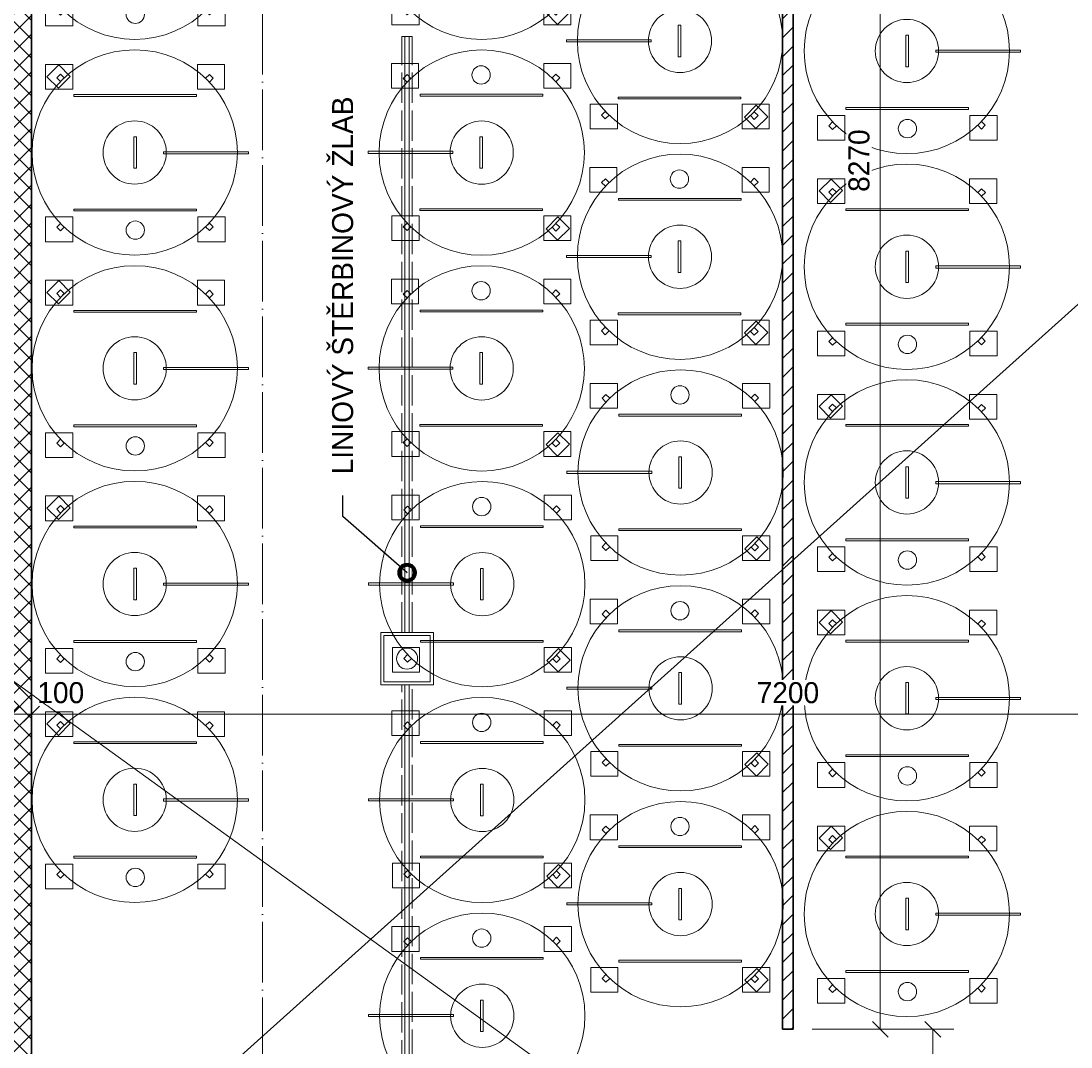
# Model space of a CAD drawing. Header units: millimetres. Extents: x -291499 to 405099, y -171163 to 417446.
# Tile 14 of 256: x -258855 to -253858, y 42533 to 47416. Entities that reach past the tile are written whole.
import ezdxf
from ezdxf import colors
from ezdxf.entities.mleader import LeaderData, LeaderLine
from ezdxf.math import Vec2, Vec3

# ---------------------------------------------------------------- set-up
doc = ezdxf.new("R2010")
doc.units = ezdxf.units.MM
doc.header["$LTSCALE"] = 12
doc.header["$PDMODE"] = 35
doc.header["$PDSIZE"] = -4
doc.linetypes.add('ACAD_ISO02W100', pattern=[15, 12, -3])
doc.linetypes.add('ACAD_ISO04W100', pattern=[30, 24, -3, 0, -3])
for name, color, linetype, lineweight in [('koty', 6, 'Continuous', 9), ('NS_tenka', 10, 'Continuous', 9), ('NS_velmi_tlusta', 10, 'Continuous', 35), ('srafy', 6, 'Continuous', 9), ('text', 6, 'Continuous', 9), ('tlusta', 7, 'Continuous', 15)]:
    doc.layers.add(name, color=color, linetype=linetype, lineweight=lineweight)
doc.layers.add('netisk', color=30, linetype='Continuous', plot=False)
doc.layers.add('zarizovaci predmety', color=10, linetype='Continuous', lineweight=9, transparency=0.3)
doc.styles.add('laplan', font='txt', dxfattribs={"height": 2})
doc.dimstyles.new('laplan', dxfattribs={"dimscale": 0, "dimtxt": 2, "dimasz": 1.5, "dimexe": 2, "dimexo": 0, "dimgap": 1, "dimtad": 1, "dimdec": 0, "dimrnd": 5, "dimzin": 1, "dimtxsty": 'laplan', "dimblk": 'OBLIQUE', "dimcen": 2, "dimclrd": 256, "dimclre": 256, "dimclrt": 256, "dimadec": 0, "dimazin": 0, "dimtfac": 1, "dimtdec": 0, "dimtmove": 1, "dimatfit": 2, "dimfxl": 6.5, "dimfxlon": 1, "dimtfill": 1, "dimlwd": 13, "dimlwe": -1, "dimarcsym": 0})

# ---------------------------------------------------------------- blocks, each defined once
blk = doc.blocks.new('_DotSmall')
at = {"color": 0, "linetype": 'ByBlock', "const_width": 0.5}
blk.add_lwpolyline([(-0.0625, 0, 1), (0.0625, 0, 1)], format="xyb", close=True, dxfattribs=at)
blk = doc.blocks.new('A$C0abe2e0b')
at = {"layer": 'zarizovaci predmety'}
for points in [[(63.7, 907.3), (193.4, 907.3), (193.4, 789.6), (63.7, 789.6)], [(71, 849.4), (127.4, 905.8), (182, 851.1), (125.7, 794.8)], [(786.7, 907.3), (916.4, 907.3), (916.4, 789.6), (786.7, 789.6)], [(117.1, 843.9), (135.1, 861.8), (153, 843.9), (135.1, 825.9)], [(826, 841.8), (844, 859.7), (861.9, 841.8), (844, 823.8)], [(198.4, 764.2), (782.3, 764.2), (782.3, 755.8), (198.4, 755.8)], [(484.2, 563.3), (497, 563.3), (497, 413.5), (484.2, 413.5)], [(625.7, 492.4), (1029.5, 492.4), (1029.5, 482.4), (625.7, 482.4)], [(198.1, 219.5), (782, 219.5), (782, 210.7), (198.1, 210.7)], [(63.7, 181.8), (193.4, 181.8), (193.4, 64.1), (63.7, 64.1)], [(117.3, 133), (135.2, 151), (153.1, 133), (135.2, 115.1)], [(788.7, 181.8), (918.4, 181.8), (918.4, 64.1), (788.7, 64.1)], [(825.9, 135.1), (843.9, 153), (861.8, 135.1), (843.9, 117.1)]]:
    blk.add_lwpolyline(points, close=True, dxfattribs=at)
for centre, radius in [((488.5, 488.5), 488.5), ((488.5, 488.5), 150.5), ((491.2, 119.1), 43.6)]:
    blk.add_circle(centre, radius, dxfattribs=at)
blk = doc.blocks.new('_OBLIQUE')
at = {"color": 0, "linetype": 'ByBlock'}
blk.add_line((-0.5, -0.5), (0.5, 0.5), dxfattribs=at)
blk = doc.blocks.new('*D178')
at = {"layer": 'Defpoints', "color": 0, "transparency": 16777216}
for p in [(-258905, 42913.6), (-258805, 42064.6), (-258805, 41138)]:
    blk.add_point(p, dxfattribs=at)
at = {"layer": 'koty', "transparency": 16777216}
for p, q in [((-258905, 41463), (-258905, 41038)), ((-258805, 41463), (-258805, 41038))]:
    blk.add_line(p, q, dxfattribs=at)
at = {"layer": 'koty', "lineweight": 13, "transparency": 16777216}
blk.add_line((-258905, 41138), (-258805, 41138), dxfattribs=at)
at = {"layer": 'koty', "lineweight": 13, "transparency": 16777216, "xscale": 75, "yscale": 75, "zscale": 75, "rotation": 180}
blk.add_blockref('_OBLIQUE', (-258905, 41138), dxfattribs=at)
at = {"layer": 'koty', "transparency": 16777216, "insert": (-258662.2, 41239), "char_height": 100, "attachment_point": 5, "style": 'laplan', "bg_fill": 3, "box_fill_scale": 1.1, "bg_fill_color": 256, "bg_fill_true_color": 13158600, "bg_fill_transparency": 0}
blk.add_mtext('100', dxfattribs=at)
at = {"layer": 'koty', "lineweight": 13, "transparency": 16777216, "xscale": 75, "yscale": 75, "zscale": 75}
blk.add_blockref('_OBLIQUE', (-258805, 41138), dxfattribs=at)
blk = doc.blocks.new('*D179')
at = {"layer": 'Defpoints', "color": 0, "transparency": 16777216}
for p in [(-254955, 42617.1), (-254515.2, 42617.1), (-254955, 40117.1)]:
    blk.add_point(p, dxfattribs=at)
at = {"layer": 'koty', "transparency": 16777216}
for p, q in [((-254840.2, 42617.1), (-254415.2, 42617.1)), ((-254840.2, 40117.1), (-254415.2, 40117.1))]:
    blk.add_line(p, q, dxfattribs=at)
at = {"layer": 'koty', "lineweight": 13, "transparency": 16777216}
blk.add_line((-254515.2, 40117.1), (-254515.2, 42617.1), dxfattribs=at)
at = {"layer": 'koty', "lineweight": 13, "transparency": 16777216, "xscale": 75, "yscale": 75, "zscale": 75}
for p, rotation in [((-254515.2, 42617.1), 90), ((-254515.2, 40117.1), 270)]:
    blk.add_blockref('_OBLIQUE', p, dxfattribs=dict(at, rotation=rotation))
at = {"layer": 'koty', "transparency": 16777216, "insert": (-254616.2, 41367.1), "char_height": 100, "attachment_point": 5, "rotation": 90, "style": 'laplan', "bg_fill": 3, "box_fill_scale": 1.1, "bg_fill_color": 256, "bg_fill_true_color": 13158600, "bg_fill_transparency": 0}
blk.add_mtext('2500', dxfattribs=at)
blk = doc.blocks.new('*D180')
at = {"layer": 'Defpoints', "color": 0, "transparency": 16777216}
for p in [(-255180, 50885.2), (-254765.2, 50885.2), (-255205, 42617.1)]:
    blk.add_point(p, dxfattribs=at)
at = {"layer": 'koty', "transparency": 16777216}
for p, q in [((-255090.2, 50885.2), (-254665.2, 50885.2)), ((-255090.2, 42617.1), (-254665.2, 42617.1))]:
    blk.add_line(p, q, dxfattribs=at)
at = {"layer": 'koty', "lineweight": 13, "transparency": 16777216}
blk.add_line((-254765.2, 42617.1), (-254765.2, 50885.2), dxfattribs=at)
at = {"layer": 'koty', "lineweight": 13, "transparency": 16777216, "xscale": 75, "yscale": 75, "zscale": 75}
for p, rotation in [((-254765.2, 50885.2), 90), ((-254765.2, 42617.1), 270)]:
    blk.add_blockref('_OBLIQUE', p, dxfattribs=dict(at, rotation=rotation))
at = {"layer": 'koty', "transparency": 16777216, "insert": (-254866.3, 46751.2), "char_height": 100, "attachment_point": 5, "rotation": 90, "style": 'laplan', "bg_fill": 3, "box_fill_scale": 1.1, "bg_fill_color": 256, "bg_fill_true_color": 13158600, "bg_fill_transparency": 0}
blk.add_mtext('8270', dxfattribs=at)
blk = doc.blocks.new('*D207')
at = {"layer": 'Defpoints', "color": 0, "transparency": 16777216}
for p in [(-258805, 44117.5), (-258805, 43963.5), (-258905, 43217.1)]:
    blk.add_point(p, dxfattribs=at)
at = {"layer": 'koty', "transparency": 16777216}
for p, q in [((-258905, 43792.5), (-258905, 44217.5)), ((-258805, 43963.5), (-258805, 44217.5))]:
    blk.add_line(p, q, dxfattribs=at)
at = {"layer": 'koty', "lineweight": 13, "transparency": 16777216}
for p, q in [((-258905, 44117.5), (-258980, 44117.5)), ((-258905, 44117.5), (-258805, 44117.5)), ((-258805, 44117.5), (-258730, 44117.5))]:
    blk.add_line(p, q, dxfattribs=at)
at = {"layer": 'koty', "lineweight": 13, "transparency": 16777216, "xscale": 75, "yscale": 75, "zscale": 75}
blk.add_blockref('_OBLIQUE', (-258905, 44117.5), dxfattribs=at)
at = {"layer": 'koty', "transparency": 16777216, "insert": (-258665.7, 44218.5), "char_height": 100, "attachment_point": 5, "style": 'laplan', "bg_fill": 3, "box_fill_scale": 1.1, "bg_fill_color": 256, "bg_fill_true_color": 13158600, "bg_fill_transparency": 0}
blk.add_mtext('100', dxfattribs=at)
at = {"layer": 'koty', "lineweight": 13, "transparency": 16777216, "xscale": 75, "yscale": 75, "zscale": 75, "rotation": 180}
blk.add_blockref('_OBLIQUE', (-258805, 44117.5), dxfattribs=at)
blk = doc.blocks.new('*D208')
at = {"layer": 'Defpoints', "color": 0, "transparency": 16777216}
for p in [(-251605, 44117.5), (-258805, 43963.5), (-251605, 43737.1)]:
    blk.add_point(p, dxfattribs=at)
at = {"layer": 'koty', "transparency": 16777216}
for p, q in [((-258805, 43963.5), (-258805, 44217.5)), ((-251605, 43792.5), (-251605, 44217.5))]:
    blk.add_line(p, q, dxfattribs=at)
at = {"layer": 'koty', "lineweight": 13, "transparency": 16777216}
blk.add_line((-258805, 44117.5), (-251605, 44117.5), dxfattribs=at)
at = {"layer": 'koty', "lineweight": 13, "transparency": 16777216, "xscale": 75, "yscale": 75, "zscale": 75, "rotation": 180}
blk.add_blockref('_OBLIQUE', (-258805, 44117.5), dxfattribs=at)
at = {"layer": 'koty', "lineweight": 13, "transparency": 16777216, "xscale": 75, "yscale": 75, "zscale": 75}
blk.add_blockref('_OBLIQUE', (-251605, 44117.5), dxfattribs=at)
at = {"layer": 'koty', "transparency": 16777216, "insert": (-255205, 44218.5), "char_height": 100, "attachment_point": 5, "style": 'laplan', "bg_fill": 3, "box_fill_scale": 1.1, "bg_fill_color": 256, "bg_fill_true_color": 13158600, "bg_fill_transparency": 0}
blk.add_mtext('7200', dxfattribs=at)

msp = doc.modelspace()

# ---------------------------------------------------------------- hatches: boundary and pattern name
at = {"layer": 'netisk', "transparency": 33554610}
h = msp.add_hatch(dxfattribs=at)
h.set_pattern_fill('ANSI31', color=1, scale=20)
h.set_pattern_definition([(45, (-143959.65, 10701.145), (-44.90128, 44.90128), [])])
h.paths.add_polyline_path([(-255180, 50252.1), (-255230, 50252.1), (-255230, 42617.1), (-255180, 42617.1)])
h.paths.add_polyline_path([(-255180, 50885.2), (-255230, 50887), (-255230, 50252.1), (-255180, 50252.1)])
at = {"layer": 'srafy', "transparency": 33554610}
h = msp.add_hatch(dxfattribs=at)
h.set_pattern_fill('ANSI37', color=1, scale=20)
h.set_pattern_definition([(45, (-143959.65, 10701.145), (-44.90128, 44.90128), []), (135, (-143959.65, 10701.145), (-44.90128, -44.90128), [])])
h.paths.add_polyline_path([(-258805, 40252.1), (-258905, 40252.1), (-258905, 40117.1), (-258805, 40117.1)])
h.paths.add_polyline_path([(-258805, 50252.1), (-258905, 50252.1), (-258905, 43217.1), (-259855, 43217.1), (-259855, 43117.1), (-258905, 43117.1), (-258905, 40252.1), (-258805, 40252.1)])
h.paths.add_polyline_path([(-258805, 51014.7), (-258905, 51018.3), (-258905, 50252.1), (-258805, 50252.1)])

# ---------------------------------------------------------------- linework, layer by layer
at = {"layer": 'netisk'}
for points in [[(-251605, 50202.1), (-251605, 46802.1), (-251805, 46802.1), (-251805, 46702.1), (-251605, 46702.1), (-251605, 43837.1), (-251805, 43837.1), (-251805, 43737.1), (-251605, 43737.1), (-251605, 40282.1), (-251805, 40282.1), (-251805, 40117.1), (-257565, 40117.1), (-257565, 40387.1), (-257845, 40387.1), (-257845, 40117.1), (-258805, 40117.1), (-258805, 51014.7)], [(-255230, 50887), (-255230, 42617.1), (-255180, 42617.1), (-255180, 50885.2)]]:
    msp.add_lwpolyline(points, dxfattribs=at)
at = {"layer": 'NS_tenka', "color": 1, "linetype": 'ACAD_ISO02W100'}
for p, q in [((-257042.5, 44505.9), (-257042.5, 47342.1)), ((-257042.5, 47342.1), (-256992.5, 47342.1)), ((-256992.5, 44505.9), (-256992.5, 47342.1)), ((-257042.5, 41342.1), (-257042.5, 44255.9)), ((-256992.5, 41392.1), (-256992.5, 44255.9))]:
    msp.add_line(p, q, dxfattribs=at)
at = {"layer": 'NS_tenka', "color": 1}
for p, q in [((-257027.5, 44505.9), (-257027.5, 47342.1)), ((-257007.5, 44505.9), (-257007.5, 47342.1)), ((-257027.5, 41357.1), (-257027.5, 44255.9)), ((-257007.5, 41377.1), (-257007.5, 44255.9))]:
    msp.add_line(p, q, dxfattribs=at)
at = {"layer": 'NS_tenka'}
for points in [[(-257142.5, 44255.9), (-256892.5, 44255.9), (-256892.5, 44505.9), (-257142.5, 44505.9)], [(-257127.5, 44270.9), (-256907.5, 44270.9), (-256907.5, 44490.9), (-257127.5, 44490.9)]]:
    msp.add_lwpolyline(points, close=True, dxfattribs=at)
msp.add_circle((-257017.5, 44380.9), 50, dxfattribs=at)
at = {"layer": 'NS_velmi_tlusta'}
for p, q in [((-255230, 50887), (-255230, 42617.1)), ((-255180, 42617.1), (-255180, 50885.2)), ((-255230, 42617.1), (-255180, 42617.1))]:
    msp.add_line(p, q, dxfattribs=at)
at = {"layer": 'NS_velmi_tlusta', "color": 1}
msp.add_lwpolyline([(-258805, 51014.7), (-258805, 40117.1)], dxfattribs=at)
at = {"layer": 'tlusta', "linetype": 'ACAD_ISO04W100'}
msp.add_line((-257705, 38158.7), (-257705, 50975.4), dxfattribs=at)

# ---------------------------------------------------------------- block references
at = {"layer": 'zarizovaci predmety'}
for p in [(-258802.3, 47328.2), (-255127.3, 46784.5), (-258802.3, 46301.2), (-255127.3, 45757.5), (-258802.3, 45274.2), (-255127.3, 44731.1), (-258802.3, 44247.8), (-255127.3, 43704.2), (-258802.3, 43220.8), (-255127.3, 42677.2)]:
    msp.add_blockref('A$C0abe2e0b', p, dxfattribs=at)
at = {"layer": 'zarizovaci predmety', "rotation": 180}
for p in [(-256173.8, 48304.9), (-255230, 47809.2), (-256173.8, 47277.9), (-255230, 46782.2), (-256173.8, 46250.9), (-255227.3, 45755.3), (-256171.1, 45223.9), (-255227.3, 44728.3), (-256171.1, 44196.9), (-255227.3, 43701.3), (-256171.1, 43169.9)]:
    msp.add_blockref('A$C0abe2e0b', p, dxfattribs=at)

# ---------------------------------------------------------------- leaders
at = {"layer": 'text'}
ml = msp.add_multileader_mtext('Standard', dxfattribs=at)
ml.set_content('LINIOVÝ ŠTĚRBINOVÝ ŽLAB', color=256, style='laplan')
ml.set_leader_properties()
ml.set_arrow_properties(name='DOTSMALL')
ml.build(insert=Vec2(0, 0))
ml.multileader.update_dxf_attribs({"dogleg_length": 2, "arrow_head_size": 150, "scale": 50})
ctx = ml.context
ctx.base_point, ctx.scale, ctx.char_height, ctx.arrow_head_size, ctx.landing_gap_size, ctx.plane_origin, ctx.plane_x_axis, ctx.plane_y_axis = Vec3(-257323.3, 45158), 50, 100, 150, 100, Vec3(-256499.1, 44630.2), Vec3(0, 1), Vec3(-1, 0)
notes = []
notes.append((ctx, [(0, (1, 1, 0), (-257323.3, 45058), (0, 1), 100, [(0, [(-257017.5, 44790)], 0, [])])]))
ctx.mtext.insert, ctx.mtext.text_direction, ctx.mtext.rotation, ctx.mtext.flow_direction = Vec3(-257374.3, 45258), Vec3(0, 1), 1.570796, 5
for ctx, leaders in notes:
    for number, flags, end, landing, length, lines in leaders:
        leader = LeaderData()
        leader.index, (leader.has_last_leader_line, leader.has_dogleg_vector, leader.attachment_direction) = number, flags
        leader.last_leader_point, leader.dogleg_vector, leader.dogleg_length = Vec3(end), Vec3(landing), length
        for number, points, colour, breaks in lines:
            line = LeaderLine()
            line.index, line.vertices, line.color, line.breaks = number, Vec3.list(points), colors.encode_raw_color(colour), breaks
            leader.lines.append(line)
        ctx.leaders.append(leader)

# ---------------------------------------------------------------- next in the draw order: dimensions: what is measured, and where the dimension line sits
at = {"layer": 'koty'}
for base, p1, p2, picture, middle in [((-258805, 44117.5), (-258905, 43217.1), (-258805, 43963.5), '*D207', (-258665.7, 44117.5)), ((-258805, 41138), (-258905, 42913.6), (-258805, 42064.6), '*D178', (-258662.2, 41138))]:
    dim = msp.add_linear_dim(base=base, p1=p1, p2=p2, dimstyle='laplan', dxfattribs=at)
    dim.commit()
    dim.dimension.update_dxf_attribs({"geometry": picture, "text_midpoint": middle, "dimtype": 160})
dim = msp.add_linear_dim(base=(-254515.2, 42617.1), p1=(-254955, 40117.1), p2=(-254955, 42617.1), angle=90, dimstyle='laplan', dxfattribs=at)
dim.commit()
dim.dimension.update_dxf_attribs({"geometry": '*D179', "text_midpoint": (-254616.2, 41367.1)})

# ---------------------------------------------------------------- next in the draw order: dimensions: what is measured, and where the dimension line sits
dim = msp.add_linear_dim(base=(-254765.2, 50885.2), p1=(-255205, 42617.1), p2=(-255180, 50885.2), angle=90, dimstyle='laplan', dxfattribs=at)
dim.commit()
dim.dimension.update_dxf_attribs({"geometry": '*D180', "text_midpoint": (-254866.3, 46751.2)})

# ---------------------------------------------------------------- next in the draw order: dimensions: what is measured, and where the dimension line sits
dim = msp.add_linear_dim(base=(-251605, 44117.5), p1=(-258805, 43963.5), p2=(-251605, 43737.1), dimstyle='laplan', dxfattribs=at)
dim.commit()
dim.dimension.update_dxf_attribs({"geometry": '*D208', "text_midpoint": (-255205, 44218.5)})

# ---------------------------------------------------------------- next in the draw order: linework, layer by layer
for p, q in [((-285248.6, 17857.2), (-220245.9, 76214)), ((-291498.9, 67826.3), (-222567.4, 18035.6))]:
    msp.add_line(p, q, dxfattribs=at)

doc.saveas('drawing.dxf')
